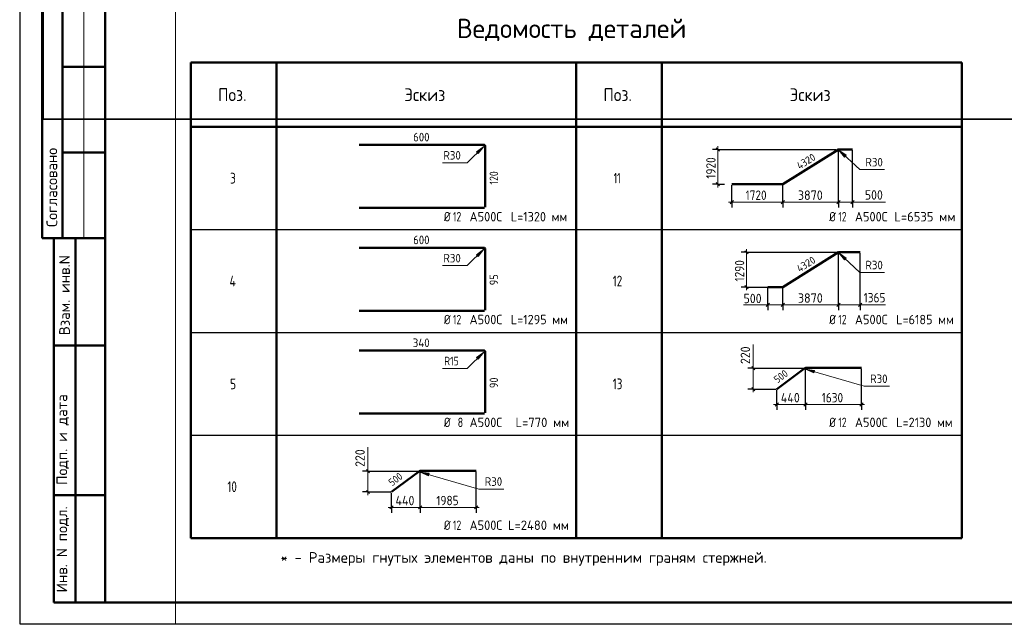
# Model space of a CAD drawing. Header units: millimetres. Extents: x 0 to 21000, y -5 to 14850.
# Tile 1 of 24: x 0 to 11498, y -5 to 7050. Entities that reach past the tile are written whole.
import ezdxf

# ---------------------------------------------------------------- set-up
doc = ezdxf.new("R2010")
doc.units = ezdxf.units.MM
for name, color, linetype, lineweight in [('Standard', 7, 'Continuous', 25), ('ДОП Верх по Х', 7, 'Continuous', 25), ('ЖБ Пилон', 180, 'Continuous', 25), ('Размерная линия_ общее', 7, 'Continuous', 13), ('Фоновоя арматура Х1', 7, 'Continuous', 25)]:
    doc.layers.add(name, color=color, linetype=linetype, lineweight=lineweight)
doc.styles.add('ISOCPEUR', font='txt')

msp = doc.modelspace()

# ---------------------------------------------------------------- hatches: boundary and pattern name
at = {"layer": 'Standard', "linetype": 'Continuous', "lineweight": 13, "transparency": 33554687}
for points in [[(5355, 5487), (5419, 5572), (5334, 5508)], [(9651, 5468), (9564, 5529), (9631, 5446)], [(5355, 4287), (5419, 4372), (5334, 4308)], [(9651, 4268), (9564, 4329), (9631, 4246)], [(5355, 3087), (5419, 3172), (5334, 3108)], [(9281, 2957), (9176, 2972), (9272, 2928)], [(4781, 1757), (4676, 1772), (4772, 1728)]]:
    msp.add_hatch(color=7, dxfattribs=at).paths.add_polyline_path(points)

# ---------------------------------------------------------------- linework, layer by layer
at = {"layer": 'Standard', "color": 7, "linetype": 'Continuous', "lineweight": 25, "transparency": 33554687}
msp.add_line((1000, 14600), (1000, 529), dxfattribs=at)
at = {"layer": 'Standard', "color": 7, "linetype": 'Continuous', "lineweight": 50, "transparency": 33554687}
for p, q in [((263, 7750), (263, 4500)), ((263, 7750), (263, 4500)), ((500, 7750), (500, 4500)), ((1000, 6500), (500, 6500)), ((2000, 6550), (2000, 5800)), ((2000, 6550), (6500, 6550)), ((11000, 6550), (2000, 6550)), ((2000, 1000), (2000, 6550)), ((3000, 1000), (3000, 6550)), ((6500, 6550), (11000, 6550)), ((6500, 1000), (6500, 6550)), ((7500, 1000), (7500, 6550)), ((11000, 1000), (11000, 6550)), ((11000, 5800), (2000, 5800)), ((1000, 5500), (500, 5500)), ((0, 4500), (3, 4500)), ((263, 4500), (1000, 4500)), ((400, 250), (400, 4500)), ((400, 250), (400, 4500)), ((650, 250), (650, 4500)), ((400, 3250), (1000, 3250)), ((400, 1500), (1000, 1500)), ((2000, 1000), (11000, 1000)), ((1000, 250), (400, 250))]:
    msp.add_line(p, q, dxfattribs=at)
at = {"layer": 'Standard', "color": 7, "linetype": 'Continuous', "lineweight": 13, "transparency": 33554687}
for p, q in [((750, 7750), (750, 4500)), ((5419, 5572), (5334, 5508)), ((5355, 5487), (5419, 5572)), ((5419, 5572), (5419, 5572)), ((5419, 5572), (5419, 5572)), ((5419, 5572), (5419, 5572)), ((9564, 5529), (9564, 5529)), ((9564, 5529), (9564, 5529)), ((9564, 5529), (9564, 5529)), ((9564, 5529), (9631, 5446)), ((9651, 5468), (9564, 5529)), ((5334, 5508), (5355, 5487)), ((5344, 5498), (5339, 5492)), ((9631, 5446), (9651, 5468)), ((9641, 5457), (9646, 5452)), ((9724, 4922), (10109, 4922)), ((5419, 4372), (5334, 4308)), ((5355, 4287), (5419, 4372)), ((5419, 4372), (5419, 4372)), ((5419, 4372), (5419, 4372)), ((5419, 4372), (5419, 4372)), ((5334, 4308), (5355, 4287)), ((5344, 4298), (5339, 4292)), ((9564, 4329), (9564, 4329)), ((9564, 4329), (9564, 4329)), ((9564, 4329), (9564, 4329)), ((9564, 4329), (9631, 4246)), ((9651, 4268), (9564, 4329)), ((9631, 4246), (9651, 4268)), ((9641, 4257), (9646, 4252)), ((8737, 3722), (8453, 3722)), ((9724, 3722), (10109, 3722)), ((8566, 2983), (8566, 3260)), ((5419, 3172), (5334, 3108)), ((5334, 3108), (5355, 3087)), ((5355, 3087), (5419, 3172)), ((5419, 3172), (5419, 3172)), ((5419, 3172), (5419, 3172)), ((5419, 3172), (5419, 3172)), ((5344, 3098), (5339, 3092)), ((9176, 2972), (9176, 2972)), ((9176, 2972), (9176, 2972)), ((9176, 2972), (9176, 2972)), ((9176, 2972), (9272, 2928)), ((9281, 2957), (9176, 2972)), ((9272, 2928), (9281, 2957)), ((9276, 2943), (9284, 2940)), ((4066, 1783), (4066, 2060)), ((4676, 1772), (4676, 1772)), ((4676, 1772), (4676, 1772)), ((4676, 1772), (4676, 1772)), ((4676, 1772), (4772, 1728)), ((4781, 1757), (4676, 1772)), ((4772, 1728), (4781, 1757)), ((4776, 1743), (4784, 1740))]:
    msp.add_line(p, q, dxfattribs=at)
at = {"layer": 'Standard', "color": 7, "linetype": 'Continuous', "lineweight": -3, "transparency": 33554687}
for p, q in [((2000, 4600), (11000, 4600)), ((2000, 3400), (11000, 3400)), ((2000, 2200), (11000, 2200))]:
    msp.add_line(p, q, dxfattribs=at)
at = {"layer": 'Standard', "color": 7, "linetype": 'Continuous', "lineweight": 25, "transparency": 33554687}
msp.add_lwpolyline([(0, 0), (21000, 0), (21000, 14850), (0, 14850), (0, 0)], close=True, dxfattribs=at)
at = {"layer": 'Standard', "color": 7, "linetype": 'Continuous', "lineweight": 35, "transparency": 33554687}
msp.add_lwpolyline([(20350, 14800), (274, 14800), (274, 5888), (20350, 5888), (20350, 14800)], dxfattribs=at)
at = {"layer": 'Standard', "color": 7, "linetype": 'Continuous', "lineweight": 50, "transparency": 33554687}
msp.add_lwpolyline([(1000, 14600), (20750, 14600), (20750, 250), (1000, 250), (1000, 14600)], close=True, dxfattribs=at)
at = {"layer": 'Standard', "color": 7, "linetype": 'Continuous', "lineweight": 13, "transparency": 33554687}
for points in [[(11500, 7150), (1820, 7150), (1820, -5)], [(4936, 5381), (5227, 5381), (5419, 5572)], [(10100, 5301), (9809, 5301), (9564, 5529)], [(4936, 4181), (5227, 4181), (5419, 4372)], [(10100, 4101), (9809, 4101), (9564, 4329)], [(4936, 2981), (5227, 2981), (5419, 3172)], [(10155, 2773), (9863, 2773), (9176, 2972)], [(5655, 1573), (5363, 1573), (4676, 1772)]]:
    msp.add_lwpolyline(points, dxfattribs=at)
at = {"layer": 'ДОП Верх по Х', "color": 7, "linetype": 'Continuous', "lineweight": 50, "transparency": 33554687}
for p, q in [((8911, 5130), (9560, 5536)), ((9564, 5537), (9724, 5537)), ((8911, 3930), (9560, 4336)), ((9564, 4337), (9814, 4337)), ((8842, 2739), (9167, 2983)), ((9176, 2986), (9829, 2986)), ((4342, 1539), (4667, 1783)), ((4676, 1786), (5329, 1786))]:
    msp.add_line(p, q, dxfattribs=at)
for centre, radius, end in [((9564, 5529), 8.17, 122.0054), ((9564, 4329), 8.17, 122.0054), ((9176, 2972), 14.3, 126.8699), ((4676, 1772), 14.3, 126.8699)]:
    msp.add_arc(centre, radius, 90, end, dxfattribs=at)
at = {"layer": 'ЖБ Пилон', "color": 7, "linetype": 'Continuous', "lineweight": 50, "transparency": 33554687}
for p, q in [((3966, 5588), (5426, 5588)), ((5434, 5579), (5434, 4862)), ((5426, 4854), (3966, 4854)), ((3966, 4388), (5426, 4388)), ((5434, 4379), (5434, 3662)), ((5426, 3654), (3966, 3654)), ((3966, 3188), (5426, 3188)), ((5434, 3179), (5434, 2462)), ((5426, 2454), (3966, 2454))]:
    msp.add_line(p, q, dxfattribs=at)
for centre in [(5426, 5579), (5426, 4379), (5426, 3179)]:
    msp.add_arc(centre, 8.43, 0, 90, dxfattribs=at)
at = {"layer": 'Размерная линия_ общее', "color": 253, "linetype": 'Continuous', "lineweight": -3, "true_color": 0xa0a0a0, "transparency": 33554687}
for p, q in [((8151, 5536), (8089, 5536)), ((8151, 5536), (8214, 5536)), ((8151, 5130), (8089, 5130)), ((8151, 5130), (8214, 5130)), ((8151, 5130), (8229, 5130)), ((8316, 4922), (8316, 5120)), ((8316, 4922), (8316, 4984)), ((8911, 4922), (8911, 4984)), ((9560, 4922), (9560, 4984)), ((9724, 4922), (9724, 4984)), ((8316, 4922), (8316, 4859)), ((8911, 4922), (8911, 4859)), ((9560, 4922), (9560, 4859)), ((9724, 4922), (9724, 4859)), ((8486, 4336), (8424, 4336)), ((8486, 4336), (8549, 4336)), ((8486, 3930), (8424, 3930)), ((8486, 3930), (8549, 3930)), ((8486, 3930), (8737, 3930)), ((8737, 3722), (8737, 3784)), ((8737, 3722), (8737, 3659)), ((8911, 3722), (8911, 3784)), ((8911, 3722), (8911, 3659)), ((9560, 3722), (9560, 3784)), ((9560, 3722), (9560, 3659)), ((9814, 3722), (9814, 3784)), ((9814, 3722), (9814, 3659)), ((8566, 2983), (8504, 2983)), ((8566, 2983), (8629, 2983)), ((8566, 2983), (9157, 2983)), ((9829, 2559), (9829, 2976)), ((8566, 2739), (8504, 2739)), ((8566, 2739), (8629, 2739)), ((8566, 2739), (8832, 2739)), ((8842, 2559), (8842, 2729)), ((8842, 2559), (8842, 2622)), ((8842, 2559), (8842, 2497)), ((9176, 2559), (9176, 2622)), ((9176, 2559), (9176, 2497)), ((9829, 2559), (9829, 2622)), ((9829, 2559), (9829, 2497)), ((4066, 1783), (4004, 1783)), ((4066, 1783), (4129, 1783)), ((4066, 1783), (4657, 1783)), ((5329, 1359), (5329, 1776)), ((4066, 1539), (4004, 1539)), ((4066, 1539), (4129, 1539)), ((4066, 1539), (4332, 1539)), ((4342, 1359), (4342, 1529)), ((4342, 1359), (4342, 1422)), ((4676, 1359), (4676, 1422)), ((5329, 1359), (5329, 1422)), ((4342, 1359), (4342, 1297)), ((4676, 1359), (4676, 1297)), ((5329, 1359), (5329, 1297))]:
    msp.add_line(p, q, dxfattribs=at)
at = {"layer": 'Размерная линия_ общее', "color": 7, "linetype": 'Continuous', "lineweight": 25, "transparency": 33554687}
for p, q in [((8170, 5517), (8133, 5554)), ((8170, 5111), (8133, 5149)), ((8297, 4903), (8334, 4941)), ((8892, 4903), (8930, 4941)), ((9541, 4903), (9579, 4941)), ((9706, 4903), (9743, 4941)), ((8505, 4317), (8468, 4354)), ((8505, 3911), (8468, 3949)), ((8718, 3703), (8756, 3741)), ((8892, 3703), (8930, 3741)), ((9541, 3703), (9579, 3741)), ((9795, 3703), (9833, 3741)), ((8585, 2964), (8548, 3002)), ((8585, 2720), (8548, 2758)), ((8823, 2541), (8860, 2578)), ((9157, 2541), (9194, 2578)), ((9810, 2541), (9848, 2578)), ((4085, 1764), (4048, 1802)), ((4085, 1520), (4048, 1558)), ((4323, 1341), (4360, 1378)), ((4657, 1341), (4694, 1378)), ((5310, 1341), (5348, 1378))]:
    msp.add_line(p, q, dxfattribs=at)
at = {"layer": 'Размерная линия_ общее', "color": 7, "linetype": 'Continuous', "lineweight": 13, "transparency": 33554687}
for p, q in [((8151, 5536), (8151, 5573)), ((8151, 5130), (8151, 5093)), ((8316, 4922), (8278, 4922)), ((8316, 4922), (8911, 4922)), ((8911, 4922), (9560, 4922)), ((9560, 4922), (9724, 4922)), ((9724, 4922), (9762, 4922)), ((8486, 4336), (8486, 4373)), ((8486, 3930), (8486, 3893)), ((8737, 3722), (8700, 3722)), ((8737, 3722), (8911, 3722)), ((8911, 3722), (9560, 3722)), ((9560, 3722), (9814, 3722)), ((9814, 3722), (9851, 3722)), ((8566, 2983), (8566, 3021)), ((8566, 2739), (8566, 2983)), ((8566, 2739), (8566, 2702)), ((8842, 2559), (8804, 2559)), ((8842, 2559), (9176, 2559)), ((9176, 2559), (9829, 2559)), ((9829, 2559), (9866, 2559)), ((4066, 1783), (4066, 1821)), ((4066, 1539), (4066, 1783)), ((4066, 1539), (4066, 1502)), ((4342, 1359), (4304, 1359)), ((4342, 1359), (4676, 1359)), ((4676, 1359), (5329, 1359)), ((5329, 1359), (5366, 1359))]:
    msp.add_line(p, q, dxfattribs=at)
at = {"layer": 'Размерная линия_ общее', "color": 253, "linetype": 'Continuous', "lineweight": -3, "true_color": 0xa0a0a0, "transparency": 33554687}
for points in [[(8151, 5536), (8750, 5536), (8750, 5536), (9530, 5536)], [(9560, 4922), (9560, 4933), (9560, 4933), (9560, 5526)], [(9724, 4922), (9724, 4933), (9724, 4933), (9724, 5527)], [(8911, 4922), (8911, 4930), (8911, 4930), (8911, 4931), (8911, 4931), (8911, 5120)], [(8486, 4336), (8818, 4336), (8818, 4336), (9540, 4336)], [(9560, 3722), (9560, 3732), (9560, 3732), (9560, 4326)], [(9814, 3722), (9814, 3734), (9814, 3734), (9814, 4327)], [(8737, 3722), (8737, 3728), (8737, 3728), (8737, 3728), (8737, 3728), (8737, 3920)], [(8911, 3722), (8911, 3729), (8911, 3729), (8911, 3729), (8911, 3729), (8911, 3920)], [(9176, 2559), (9176, 2568), (9176, 2568), (9176, 2976)], [(4676, 1359), (4676, 1368), (4676, 1368), (4676, 1615), (4676, 1615), (4676, 1776)]]:
    msp.add_lwpolyline(points, dxfattribs=at)
at = {"layer": 'Размерная линия_ общее', "color": 7, "linetype": 'Continuous', "lineweight": 13, "transparency": 33554687}
for points in [[(8151, 5130), (8151, 5152), (8151, 5152), (8151, 5536)], [(8486, 3930), (8486, 3961), (8486, 3961), (8486, 4336)]]:
    msp.add_lwpolyline(points, dxfattribs=at)
at = {"layer": 'Фоновоя арматура Х1', "color": 7, "linetype": 'Continuous', "lineweight": 50, "transparency": 33554687}
for p, q in [((8911, 5130), (8316, 5130)), ((8911, 3930), (8737, 3930))]:
    msp.add_line(p, q, dxfattribs=at)

# ---------------------------------------------------------------- texts
at = {"layer": 'Standard', "color": 7, "linetype": 'Continuous', "lineweight": 50, "transparency": 33554687, "insert": (5105, 6800), "char_height": 225, "width": 2899.15, "attachment_point": 7, "style": 'ISOCPEUR'}
msp.add_mtext('\\W0.98;Ведомость деталей', dxfattribs=at)
at = {"layer": 'Standard', "color": 7, "linetype": 'Continuous', "lineweight": 25, "transparency": 33554687, "attachment_point": 7, "style": 'ISOCPEUR'}
for s, insert, char_height, width in [('\\W0.92;Поз.', (2316, 6100), 150, 436.49), ('\\W0.94;Эскиз', (4491, 6100), 150, 588.06), ('\\W0.92;Поз.', (6816, 6100), 150, 436.49), ('\\W0.94;Эскиз', (8991, 6100), 150, 588.05), ('\\W0.78;3', (2456, 5138), 125, 136), ('\\W0.63;11', (6937, 5138), 125, 164.07), ('\\W0.83;Ø', (4953, 4696), 110, 155.83), ('\\W0.75;12', (5059, 4696), 110, 173.17), ('\\W0.95;А500С', (5253, 4696), 110, 458.88), ('\\W0.94;L=1320 мм', (5735, 4696), 110, 733.27), ('\\W0.83;Ø', (9453, 4696), 110, 155.83), ('\\W0.75;12', (9559, 4696), 110, 173.17), ('\\W0.95;А500С', (9753, 4696), 110, 458.88), ('\\W0.97;L=6535 мм', (10213, 4696), 110, 756.87), ('\\W0.80;4', (2450, 3938), 125, 149.93), ('\\W0.75;12', (6925, 3938), 125, 196.78), ('\\W0.83;Ø', (4953, 3496), 110, 155.83), ('\\W0.75;12', (5059, 3496), 110, 173.17), ('\\W0.95;А500С', (5253, 3496), 110, 458.88), ('\\W0.94;L=1295 мм', (5735, 3496), 110, 733.27), ('\\W0.83;Ø', (9453, 3496), 110, 155.83), ('\\W0.75;12', (9559, 3496), 110, 173.17), ('\\W0.95;А500С', (9753, 3496), 110, 458.88), ('\\W0.94;L=6185 мм', (10235, 3496), 110, 733.27), ('\\W0.78;5', (2456, 2738), 125, 136), ('\\W0.75;13', (6925, 2738), 125, 196.78), ('\\W0.83;Ø', (4953, 2296), 110, 155.83), ('\\W0.78;8', (5114, 2296), 110, 119.68), ('\\W0.95;А500С', (5253, 2296), 110, 458.88), ('\\W0.97;L=770 мм', (5790, 2296), 110, 679.73), ('\\W0.83;Ø', (9453, 2296), 110, 155.83), ('\\W0.75;12', (9559, 2296), 110, 173.17), ('\\W0.95;А500С', (9753, 2296), 110, 458.88), ('\\W0.94;L=2130 мм', (10235, 2296), 110, 733.27), ('\\W0.75;10', (2425, 1538), 125, 196.78), ('\\W0.83;Ø', (4953, 1096), 110, 155.83), ('\\W0.75;12', (5059, 1096), 110, 173.17), ('\\W0.95;А500С', (5253, 1096), 110, 458.88), ('\\W0.97;L=2480 мм', (5702, 1096), 110, 767.92), ('\\W1.00;* - Размеры гнутых элементов даны по внутренним граням стержней. ', (3045, 678), 125, 5827.97)]:
    msp.add_mtext(s, dxfattribs=dict(at, insert=insert, char_height=char_height, width=width))
at = {"layer": 'Standard', "color": 7, "linetype": 'Continuous', "lineweight": 50, "transparency": 33554687, "char_height": 125, "attachment_point": 7, "rotation": 90, "style": 'ISOCPEUR'}
for s, insert, width in [('\\A1;{\\fISOCPEUR|i0|b0;\\H125.000000;\\W1.000000;\\C7;Согласовано}\\P', (438, 4631), 1035.94), ('\\A1;{\\fISOCPEUR|i0|b0;\\H125.000000;\\W1.000000;\\C7;Взам. инв.N}\\P', (586, 3368), 954.55), ('\\A1;{\\fISOCPEUR|i0|b0;\\H125.000000;\\W1.000000;\\C7;Подп. и дата}\\P', (575, 1621), 1098.53), ('\\A1;{\\fISOCPEUR|i0|b0;\\H125.000000;\\W1.000000;\\C7;Инв. N подл.}\\P', (575, 367), 1010.9)]:
    msp.add_mtext(s, dxfattribs=dict(at, insert=insert, width=width))
at = {"layer": 'Standard', "color": 7, "linetype": 'Continuous', "lineweight": 18, "transparency": 33554687, "char_height": 100, "attachment_point": 7, "style": 'ISOCPEUR'}
for s, insert, width in [('\\W0.92;R30', (4947, 5417), 265.65), ('\\W0.92;R30', (9875, 5337), 265.65), ('\\W0.92;R30', (4947, 4217), 265.65), ('\\W0.92;R30', (9875, 4137), 265.65), ('\\W0.83;R15', (4957, 3017), 241.56), ('\\W0.92;R30', (9930, 2810), 265.65), ('\\W0.92;R30', (5430, 1610), 265.65)]:
    msp.add_mtext(s, dxfattribs=dict(at, insert=insert, width=width))
at = {"layer": 'ДОП Верх по Х', "color": 7, "linetype": 'Continuous', "lineweight": 18, "transparency": 33554687, "char_height": 87.5, "attachment_point": 7, "style": 'ISOCPEUR'}
for s, insert, width, rotation in [('\\W0.93;4320', (9108, 5299), 294.47, 32.0054), ('\\W0.93;4320', (9108, 4099), 294.47, 32.0054), ('\\W0.91;500', (8848, 2802), 223.52, 36.8699), ('\\W0.91;500', (4348, 1602), 223.52, 36.8699)]:
    msp.add_mtext(s, dxfattribs=dict(at, insert=insert, width=width, rotation=rotation))
at = {"layer": 'ЖБ Пилон', "color": 7, "linetype": 'Continuous', "lineweight": 18, "transparency": 33554687, "char_height": 100, "attachment_point": 7, "style": 'ISOCPEUR'}
for s, insert, width in [('\\W0.91;600', (4595, 5630), 255.45), ('\\W0.91;600', (4595, 4430), 255.45), ('\\W0.92;340', (4590, 3230), 265.66)]:
    msp.add_mtext(s, dxfattribs=dict(at, insert=insert, width=width))
at = {"layer": 'ЖБ Пилон', "color": 7, "linetype": 'Continuous', "lineweight": 18, "transparency": 33554687, "char_height": 100, "attachment_point": 7, "rotation": 90, "style": 'ISOCPEUR'}
for s, insert, width in [('\\W0.83;120', (5587, 5126), 231.17), ('\\W0.87;95', (5587, 3951), 183.6), ('\\W0.87;90', (5587, 2751), 183.6)]:
    msp.add_mtext(s, dxfattribs=dict(at, insert=insert, width=width))
at = {"layer": 'Размерная линия_ общее', "color": 7, "linetype": 'Continuous', "lineweight": 25, "transparency": 33554687, "char_height": 110, "attachment_point": 7, "rotation": 90, "style": 'ISOCPEUR'}
for s, insert, width in [('\\W0.87;1920', (8126, 5195), 333.45), ('\\W0.87;1290', (8461, 3995), 333.45), ('\\W0.91;220', (8529, 3032), 280.99), ('\\W0.91;220', (4029, 1832), 280.99)]:
    msp.add_mtext(s, dxfattribs=dict(at, insert=insert, width=width))
at = {"layer": 'Размерная линия_ общее', "color": 7, "linetype": 'Continuous', "lineweight": 25, "transparency": 33554687, "char_height": 110, "attachment_point": 7, "style": 'ISOCPEUR'}
for s, insert, width in [('\\W0.91;500', (9869, 4950), 280.99), ('\\W0.87;1720', (8476, 4947), 333.45), ('\\W0.93;3870', (9087, 4947), 359.04), ('\\W0.91;500', (8453, 3742), 280.99), ('\\W0.93;3870', (9087, 3747), 359.04), ('\\W0.87;1365', (9855, 3751), 333.45), ('\\W0.92;440', (8888, 2584), 303.43), ('\\W0.87;1630', (9365, 2584), 333.45), ('\\W0.92;440', (4388, 1384), 303.43), ('\\W0.87;1985', (4865, 1384), 333.45)]:
    msp.add_mtext(s, dxfattribs=dict(at, insert=insert, width=width))

doc.saveas('drawing.dxf')
